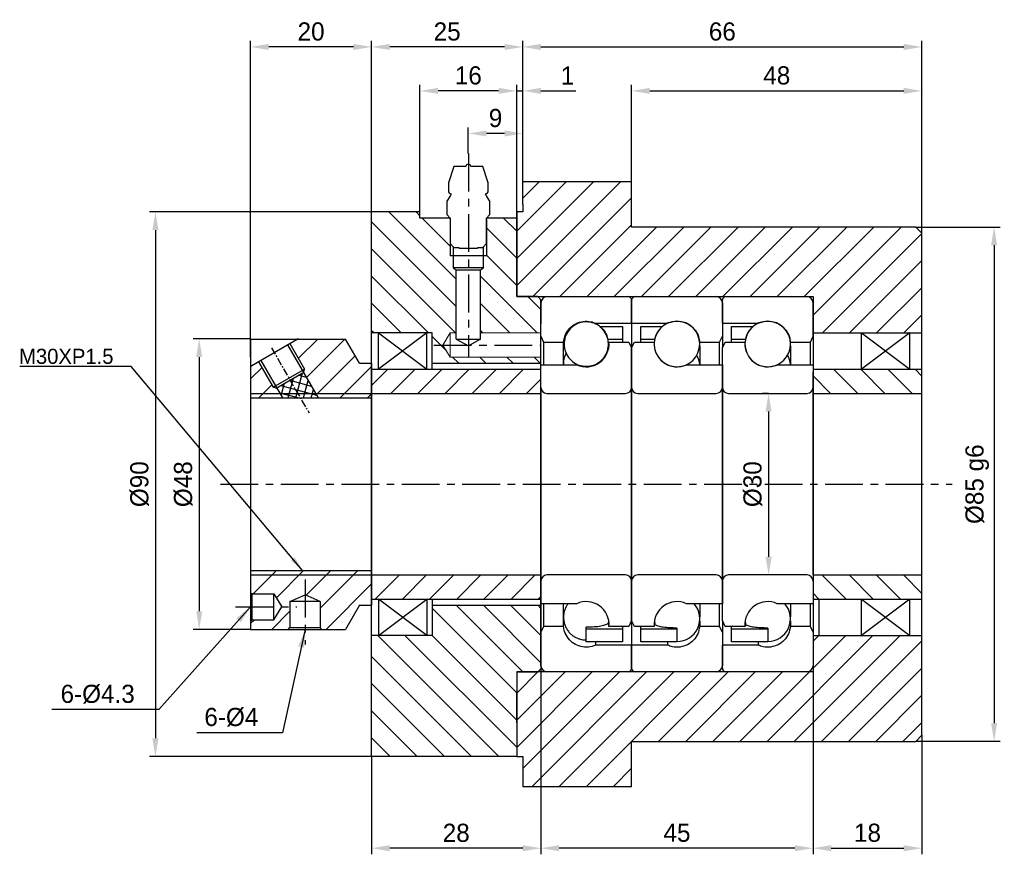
# Model space of a CAD drawing. Header units: millimetres. Extents: x -29 to 5648, y -387 to 3949.
# Tile 3 of 7: x 159 to 322, y 88 to 226. Entities that reach past the tile are written whole.
import ezdxf

# ---------------------------------------------------------------- set-up
doc = ezdxf.new("R2010")
doc.units = ezdxf.units.MM
doc.linetypes.add('CENTER', pattern=[2, 1.25, -0.25, 0.25, -0.25])
doc.layers.get('0').update_dxf_attribs({"linetype": 'CONTINUOUS'})
doc.layers.get('Defpoints').update_dxf_attribs({"linetype": 'CONTINUOUS'})
for name, color, linetype in [('1', 1, 'CENTER'), ('center', 1, 'CENTER'), ('OUTLINE', 7, 'CONTINUOUS')]:
    doc.layers.add(name, color=color, linetype=linetype)
doc.dimstyles.new('2.5', dxfattribs={"dimtxt": 2.5, "dimasz": 2.5, "dimexe": 0.6, "dimexo": 0, "dimgap": 0.4, "dimtad": 1, "dimdec": 3, "dimzin": 11, "dimdsep": 46, "dimtxsty": 'Standard', "dimcen": 0, "dimclrd": 5, "dimclre": 5, "dimclrt": 3, "dimadec": 0, "dimazin": 0, "dimtfac": 0.6, "dimtdec": 3, "dimtmove": 0, "dimatfit": 3, "dimfxl": 1.25, "dimtolj": 1, "dimtzin": 11, "dimarcsym": 0})
doc.dimstyles.new('3', dxfattribs={"dimtxt": 3, "dimasz": 3, "dimexe": 1, "dimexo": 0, "dimgap": 1, "dimtad": 1, "dimdec": 3, "dimzin": 11, "dimdsep": 46, "dimtxsty": 'Standard', "dimcen": 0, "dimclrd": 5, "dimclre": 5, "dimclrt": 3, "dimadec": 0, "dimazin": 0, "dimtfac": 0.6, "dimtdec": 3, "dimtmove": 0, "dimatfit": 3, "dimfxl": 1.25, "dimtolj": 1, "dimtzin": 11, "dimarcsym": 0})

# ---------------------------------------------------------------- blocks, each defined once
blk = doc.blocks.new('*D3612')
at = {"color": 5, "lineweight": -2, "ltscale": 5}
for p, q in [((233.65, 203.98), (233.65, 208.3)), ((239.65, 207.3), (236.65, 207.3)), ((242.65, 199.33), (242.65, 208.3))]:
    blk.add_line(p, q, dxfattribs=at)
at = {"color": 5}
for points in [[(236.65, 207.8), (236.65, 206.8), (233.65, 207.3)], [(239.65, 206.8), (239.65, 207.8), (242.65, 207.3)]]:
    blk.add_solid(points, dxfattribs=at)
at = {"layer": 'Defpoints', "color": 0}
for p in [(233.65, 207.3), (233.65, 203.98), (242.65, 199.33)]:
    blk.add_point(p, dxfattribs=at)
at = {"color": 3, "ltscale": 5, "insert": (238.15, 209.84), "char_height": 3, "attachment_point": 5}
blk.add_mtext('\\A1;9', dxfattribs=at)
blk = doc.blocks.new('*D3613')
at = {"color": 5, "lineweight": -2, "ltscale": 5}
for p, q in [((241.65, 194.33), (241.65, 215.34)), ((242.65, 199.33), (242.65, 215.34)), ((238.65, 214.34), (235.65, 214.34)), ((241.65, 214.34), (242.65, 214.34)), ((245.65, 214.34), (251.44, 214.34))]:
    blk.add_line(p, q, dxfattribs=at)
at = {"color": 5}
for points in [[(238.65, 213.84), (238.65, 214.84), (241.65, 214.34)], [(245.65, 214.84), (245.65, 213.84), (242.65, 214.34)]]:
    blk.add_solid(points, dxfattribs=at)
at = {"layer": 'Defpoints', "color": 0}
for p in [(242.65, 214.34), (242.65, 199.33), (241.65, 194.33)]:
    blk.add_point(p, dxfattribs=at)
at = {"color": 3, "ltscale": 5, "insert": (250.05, 216.88), "char_height": 3, "attachment_point": 5}
blk.add_mtext('\\A1;1', dxfattribs=at)
blk = doc.blocks.new('*D3614')
at = {"color": 5, "lineweight": -2, "ltscale": 5}
for p, q in [((225.65, 194.33), (225.65, 215.34)), ((241.65, 194.33), (241.65, 215.34)), ((238.65, 214.34), (228.65, 214.34))]:
    blk.add_line(p, q, dxfattribs=at)
at = {"color": 5}
for points in [[(228.65, 214.84), (228.65, 213.84), (225.65, 214.34)], [(238.65, 213.84), (238.65, 214.84), (241.65, 214.34)]]:
    blk.add_solid(points, dxfattribs=at)
at = {"layer": 'Defpoints', "color": 0}
for p in [(225.65, 214.34), (225.65, 194.33), (241.65, 194.33)]:
    blk.add_point(p, dxfattribs=at)
at = {"color": 3, "ltscale": 5, "insert": (233.65, 216.88), "char_height": 3, "attachment_point": 5}
blk.add_mtext('\\A1;16', dxfattribs=at)
blk = doc.blocks.new('*D3615')
at = {"color": 5, "lineweight": -2, "ltscale": 5}
for p, q in [((217.65, 194.33), (217.65, 222.6)), ((239.65, 221.6), (220.65, 221.6)), ((242.65, 199.33), (242.65, 222.6))]:
    blk.add_line(p, q, dxfattribs=at)
at = {"color": 5}
for points in [[(220.65, 222.1), (220.65, 221.1), (217.65, 221.6)], [(239.65, 221.1), (239.65, 222.1), (242.65, 221.6)]]:
    blk.add_solid(points, dxfattribs=at)
at = {"layer": 'Defpoints', "color": 0}
for p in [(217.65, 221.6), (242.65, 199.33), (217.65, 194.33)]:
    blk.add_point(p, dxfattribs=at)
at = {"color": 3, "ltscale": 5, "insert": (230.15, 224.14), "char_height": 3, "attachment_point": 5}
blk.add_mtext('\\A1;25', dxfattribs=at)
blk = doc.blocks.new('*D3616')
at = {"color": 5, "lineweight": -2, "ltscale": 5}
for p, q in [((242.65, 199.33), (242.65, 222.6)), ((245.65, 221.6), (305.65, 221.6)), ((308.65, 190.83), (308.65, 222.6))]:
    blk.add_line(p, q, dxfattribs=at)
at = {"color": 5}
for points in [[(245.65, 222.1), (245.65, 221.1), (242.65, 221.6)], [(305.65, 221.1), (305.65, 222.1), (308.65, 221.6)]]:
    blk.add_solid(points, dxfattribs=at)
at = {"layer": 'Defpoints', "color": 0}
for p in [(308.65, 221.6), (242.65, 199.33), (308.65, 190.83)]:
    blk.add_point(p, dxfattribs=at)
at = {"color": 3, "ltscale": 5, "insert": (275.65, 224.14), "char_height": 3, "attachment_point": 5}
blk.add_mtext('\\A1;66', dxfattribs=at)
blk = doc.blocks.new('*D3617')
at = {"color": 5, "lineweight": -2, "ltscale": 5}
for p, q in [((260.65, 199.33), (260.65, 215.34)), ((308.65, 190.83), (308.65, 215.34)), ((263.65, 214.34), (305.65, 214.34))]:
    blk.add_line(p, q, dxfattribs=at)
at = {"color": 5}
for points in [[(263.65, 214.84), (263.65, 213.84), (260.65, 214.34)], [(305.65, 213.84), (305.65, 214.84), (308.65, 214.34)]]:
    blk.add_solid(points, dxfattribs=at)
at = {"layer": 'Defpoints', "color": 0}
for p in [(308.65, 214.34), (260.65, 199.33), (308.65, 190.83)]:
    blk.add_point(p, dxfattribs=at)
at = {"color": 3, "ltscale": 5, "insert": (284.65, 216.88), "char_height": 3, "attachment_point": 5}
blk.add_mtext('\\A1;48', dxfattribs=at)
blk = doc.blocks.new('*D3618')
at = {"color": 5, "lineweight": -2, "ltscale": 5}
for p, q in [((290.65, 118.33), (290.65, 88.16)), ((308.65, 107.83), (308.65, 88.16)), ((293.65, 89.16), (305.65, 89.16))]:
    blk.add_line(p, q, dxfattribs=at)
at = {"color": 5}
for points in [[(293.65, 89.66), (293.65, 88.66), (290.65, 89.16)], [(305.65, 88.66), (305.65, 89.66), (308.65, 89.16)]]:
    blk.add_solid(points, dxfattribs=at)
at = {"layer": 'Defpoints', "color": 0}
for p in [(290.65, 118.33), (308.65, 107.83), (308.65, 89.16)]:
    blk.add_point(p, dxfattribs=at)
at = {"color": 3, "ltscale": 5, "insert": (299.65, 91.7), "char_height": 3, "attachment_point": 5}
blk.add_mtext('\\A1;18', dxfattribs=at)
blk = doc.blocks.new('*D3619')
at = {"color": 5, "lineweight": -2, "ltscale": 5}
for p, q in [((245.65, 118.83), (245.65, 88.16)), ((290.65, 118.33), (290.65, 88.16)), ((287.65, 89.16), (248.65, 89.16))]:
    blk.add_line(p, q, dxfattribs=at)
at = {"color": 5}
for points in [[(248.65, 89.66), (248.65, 88.66), (245.65, 89.16)], [(287.65, 88.66), (287.65, 89.66), (290.65, 89.16)]]:
    blk.add_solid(points, dxfattribs=at)
at = {"layer": 'Defpoints', "color": 0}
for p in [(245.65, 118.83), (290.65, 118.33), (245.65, 89.16)]:
    blk.add_point(p, dxfattribs=at)
at = {"color": 3, "ltscale": 5, "insert": (268.15, 91.7), "char_height": 3, "attachment_point": 5}
blk.add_mtext('\\A1;45', dxfattribs=at)
blk = doc.blocks.new('*D3620')
at = {"color": 5, "lineweight": -2, "ltscale": 5}
for p, q in [((245.65, 118.33), (245.65, 88.16)), ((217.65, 104.33), (217.65, 88.16)), ((242.65, 89.16), (220.65, 89.16))]:
    blk.add_line(p, q, dxfattribs=at)
at = {"color": 5}
for points in [[(220.65, 89.66), (220.65, 88.66), (217.65, 89.16)], [(242.65, 88.66), (242.65, 89.66), (245.65, 89.16)]]:
    blk.add_solid(points, dxfattribs=at)
at = {"layer": 'Defpoints', "color": 0}
for p in [(245.65, 118.33), (217.65, 104.33), (217.65, 89.16)]:
    blk.add_point(p, dxfattribs=at)
at = {"color": 3, "ltscale": 5, "insert": (231.65, 91.69), "char_height": 3, "attachment_point": 5}
blk.add_mtext('\\A1;28', dxfattribs=at)
blk = doc.blocks.new('*D3621')
at = {"color": 5, "lineweight": -2, "ltscale": 5}
for p, q in [((307.65, 191.83), (321.59, 191.83)), ((320.59, 188.83), (320.59, 109.83)), ((307.65, 106.83), (321.59, 106.83))]:
    blk.add_line(p, q, dxfattribs=at)
at = {"color": 5}
for points in [[(321.09, 188.83), (320.09, 188.83), (320.59, 191.83)], [(320.09, 109.83), (321.09, 109.83), (320.59, 106.83)]]:
    blk.add_solid(points, dxfattribs=at)
at = {"layer": 'Defpoints', "color": 0}
for p in [(307.65, 191.83), (307.65, 106.83), (320.59, 106.83)]:
    blk.add_point(p, dxfattribs=at)
at = {"color": 3, "ltscale": 5, "insert": (317.8, 149.33), "char_height": 3, "attachment_point": 5, "rotation": 90}
blk.add_mtext('\\A1;%%c85 g6', dxfattribs=at)
blk = doc.blocks.new('*D3631')
at = {"color": 5, "lineweight": -2, "ltscale": 5}
for p, q in [((197.65, 170.33), (197.65, 222.6)), ((214.65, 221.6), (200.65, 221.6)), ((217.65, 194.33), (217.65, 222.6))]:
    blk.add_line(p, q, dxfattribs=at)
at = {"color": 5}
for points in [[(200.65, 222.1), (200.65, 221.1), (197.65, 221.6)], [(214.65, 221.1), (214.65, 222.1), (217.65, 221.6)]]:
    blk.add_solid(points, dxfattribs=at)
at = {"layer": 'Defpoints', "color": 0}
for p in [(197.65, 221.6), (217.65, 194.33), (197.65, 170.33)]:
    blk.add_point(p, dxfattribs=at)
at = {"color": 3, "ltscale": 5, "insert": (207.65, 224.14), "char_height": 3, "attachment_point": 5}
blk.add_mtext('\\A1;20', dxfattribs=at)
blk = doc.blocks.new('*D3632')
at = {"color": 5, "lineweight": -2, "ltscale": 5}
for p, q in [((197.65, 173.33), (188.15, 173.33)), ((189.15, 170.33), (189.15, 128.33)), ((197.65, 125.33), (188.15, 125.33))]:
    blk.add_line(p, q, dxfattribs=at)
at = {"color": 5}
for points in [[(189.65, 170.33), (188.65, 170.33), (189.15, 173.33)], [(188.65, 128.33), (189.65, 128.33), (189.15, 125.33)]]:
    blk.add_solid(points, dxfattribs=at)
at = {"layer": 'Defpoints', "color": 0}
for p in [(197.65, 173.33), (189.15, 125.33), (197.65, 125.33)]:
    blk.add_point(p, dxfattribs=at)
at = {"color": 3, "ltscale": 5, "insert": (186.53, 149.33), "char_height": 3, "attachment_point": 5, "rotation": 90}
blk.add_mtext('\\A1;%%c48', dxfattribs=at)
blk = doc.blocks.new('*D3633')
at = {"color": 5, "lineweight": -2, "ltscale": 5}
for p, q in [((217.65, 194.33), (180.91, 194.33)), ((181.91, 191.33), (181.91, 107.33)), ((217.65, 104.33), (180.91, 104.33))]:
    blk.add_line(p, q, dxfattribs=at)
at = {"color": 5}
for points in [[(182.41, 191.33), (181.41, 191.33), (181.91, 194.33)], [(181.41, 107.33), (182.41, 107.33), (181.91, 104.33)]]:
    blk.add_solid(points, dxfattribs=at)
at = {"layer": 'Defpoints', "color": 0}
for p in [(217.65, 194.33), (181.91, 104.33), (217.65, 104.33)]:
    blk.add_point(p, dxfattribs=at)
at = {"color": 3, "ltscale": 5, "insert": (179.3, 149.33), "char_height": 3, "attachment_point": 5, "rotation": 90}
blk.add_mtext('\\A1;%%c90', dxfattribs=at)
blk = doc.blocks.new('*D3634')
at = {"color": 5, "lineweight": -2, "ltscale": 5}
for p, q in [((283.3, 164.33), (282.3, 164.33)), ((283.3, 161.33), (283.3, 137.33)), ((284.9, 134.33), (282.3, 134.33))]:
    blk.add_line(p, q, dxfattribs=at)
at = {"color": 5}
for points in [[(283.8, 161.33), (282.8, 161.33), (283.3, 164.33)], [(282.8, 137.33), (283.8, 137.33), (283.3, 134.33)]]:
    blk.add_solid(points, dxfattribs=at)
at = {"layer": 'Defpoints', "color": 0}
for p in [(283.3, 164.33), (283.3, 134.33), (284.9, 134.33)]:
    blk.add_point(p, dxfattribs=at)
at = {"color": 3, "ltscale": 5, "insert": (280.69, 149.33), "char_height": 3, "attachment_point": 5, "rotation": 90}
blk.add_mtext('\\A1;%%C30', dxfattribs=at)

msp = doc.modelspace()

# ---------------------------------------------------------------- hatches: boundary and pattern name
at = {"ltscale": 5, "transparency": 33554687}
h = msp.add_hatch(dxfattribs=at)
h.set_pattern_fill('ANSI31', color=5, style=0)
h.set_pattern_definition([(45, (-1526.1505, -732.5163), (-2.245064, 2.245064), [])])
h.paths.add_polyline_path([(308.6519, 174.3271), (308.6519, 190.8271), (307.6519, 191.8271), (260.6519, 191.8271), (260.6519, 199.3271), (242.6519, 199.3271), (242.6519, 195.5771), (242.6519, 194.3271), (241.6519, 194.3271), (241.6519, 193.3271), (241.6519, 188.7856), (241.6519, 183.8686), (241.6519, 180.3271), (245.1519, 180.3271), (246.6519, 180.3271), (260.0519, 180.3271), (261.6519, 180.3271), (275.0519, 180.3271), (275.6519, 180.3271), (276.2519, 180.3271), (289.6519, 180.3271), (290.6519, 180.3271), (290.6519, 179.3271), (290.6519, 174.3271), (298.6519, 174.3271), (306.6519, 174.3271)])
h.paths.add_polyline_path([(241.6519, 118.3271), (241.6519, 114.7856), (241.6519, 109.8686), (241.6519, 104.3271), (242.6519, 104.3271), (242.6519, 99.3271), (260.6519, 99.3271), (260.6519, 106.8271), (307.6519, 106.8271), (308.6519, 107.8271), (308.6519, 124.3271), (306.6519, 124.3271), (298.6519, 124.3271), (291.6519, 124.3271), (290.6519, 124.3271), (290.6519, 119.3271), (290.6519, 118.3271), (289.6519, 118.3271), (276.2519, 118.3271), (275.6519, 118.3271), (275.0519, 118.3271), (261.6519, 118.3271), (260.0519, 118.3271), (246.6519, 118.3271), (245.1519, 118.3271)])
h = msp.add_hatch(dxfattribs=at)
h.set_pattern_fill('ANSI31', color=5, angle=90, style=0)
h.set_pattern_definition([(135, (-1526.1505, -317.5308), (-2.245064, -2.245064), [])])
h.paths.add_polyline_path([(236.1519, 185.0771), (235.6519, 184.7766), (235.6519, 174.3271), (245.6519, 174.3271), (245.6519, 179.3271), (245.6519, 179.8271), (245.1519, 180.3271), (241.6519, 180.3271), (241.6519, 183.8686), (241.6519, 188.7856), (241.6519, 193.3271), (236.6519, 193.3271), (236.6519, 189.0906), (236.6519, 187.0771), (236.1519, 187.0771)])
h.paths.add_polyline_path([(230.6519, 187.0771), (230.6519, 189.0905), (230.6519, 193.3271), (225.6519, 193.3271), (225.6519, 194.3271), (217.6519, 194.3271), (217.6519, 174.3271), (218.808, 174.3271), (226.808, 174.3271), (227.6519, 174.3271), (227.6519, 169.3271), (245.6519, 169.3271), (245.6519, 170.3271), (233.6519, 170.3271), (230.6519, 170.3271), (229.4502, 172.3271), (230.6519, 174.3271), (231.6519, 174.3271), (231.6519, 184.7766), (231.1519, 185.0771), (231.1519, 187.0771)])
h.paths.add_polyline_path([(217.6519, 124.3271), (217.6519, 104.3271), (241.6519, 104.3271), (241.6519, 109.8686), (241.6519, 114.7856), (241.6519, 118.3271), (245.1519, 118.3271), (245.6519, 118.8271), (245.6519, 119.3271), (245.6519, 124.8271), (245.6519, 129.3271), (227.6519, 129.3271), (227.6519, 124.3271), (226.808, 124.3271), (218.808, 124.3271)])
h = msp.add_hatch(dxfattribs=at)
h.set_pattern_fill('ANSI31', color=5, style=0)
h.set_pattern_definition([(45, (-2187.6825, 369.066), (-2.245064, 2.245064), [])])
h.paths.add_polyline_path([(245.6519, 164.3271), (245.6519, 165.3271), (245.6519, 168.3271), (227.6519, 168.3271), (226.808, 168.3271), (218.808, 168.3271), (217.6519, 168.3271), (217.6519, 164.3271)])
h.paths.add_polyline_path([(245.6519, 133.327), (245.6519, 134.327), (217.6519, 134.3271), (217.6519, 130.327), (218.8081, 130.327), (226.8079, 130.327), (227.6519, 130.327), (245.6519, 130.327)])
h = msp.add_hatch(dxfattribs=at)
h.set_pattern_fill('ANSI31', color=5, angle=90, style=0)
h.set_pattern_definition([(135, (-2187.6825, 369.066), (-2.245064, -2.245064), [])])
h.paths.add_polyline_path([(290.6519, 164.3271), (308.6519, 164.3271), (308.6519, 168.3271), (306.6519, 168.3271), (298.6519, 168.3271), (290.6519, 168.3271), (290.6519, 167.8271), (290.6519, 167.3271), (290.6519, 165.3256)])
h.paths.add_polyline_path([(290.6519, 134.327), (290.6519, 133.3285), (290.6519, 130.327), (291.6519, 130.327), (298.6519, 130.327), (306.6519, 130.327), (308.6519, 130.327), (308.6519, 134.327)])
at = {"layer": 'OUTLINE'}
h = msp.add_hatch(dxfattribs=at)
h.set_pattern_fill('ANSI31', color=256, angle=90, style=0)
h.set_pattern_definition([(135, (380.9106, 40.0475), (-2.245064, -2.245064), [])])
edge = h.paths.add_edge_path(flags=0)
edge.add_spline(control_points=[(255.3914, 175.3951), (255.4094, 175.3812), (255.4273, 175.3672), (255.4451, 175.353), (255.7659, 175.0963), (256.0468, 174.7807), (256.2646, 174.4323), (256.4815, 174.0853), (256.6418, 173.6962), (256.7321, 173.2971)], knot_values=[0.00239778, 0.00239778, 0.00239778, 0.00239778, 0.0024651, 0.0024651, 0.0024651, 0.00369766, 0.00369766, 0.00369766, 0.00492544, 0.00492544, 0.00492544, 0.00492544], weights=[1, 1, 1, 1, 1, 1, 1, 1, 1, 1], degree=3, periodic=0)
edge.add_line((256.7321, 173.2971), (259.1519, 173.2971))
edge.add_line((259.1519, 173.2971), (259.1519, 175.3951))
edge.add_line((259.1519, 175.3951), (255.3914, 175.3951))
at = {"layer": 'OUTLINE', "ltscale": 5}
h = msp.add_hatch(dxfattribs=at)
h.set_pattern_fill('ANSI31', color=5, style=0)
h.set_pattern_definition([(45, (-4208.1612, -691.891), (-2.245064, 2.245064), [])])
h.paths.add_polyline_path([(217.6519, 169.3271), (215.6519, 169.3271), (213.3425, 173.3271), (205.5467, 173.3271, 0.1316525), (205.3592, 173.2768), (204.1471, 172.5771), (206.5846, 168.3552), (206.4474, 167.8429), (206.3824, 167.8054), (208.3907, 164.3271), (217.6519, 164.3271)])
h.paths.add_polyline_path([(198.951, 169.5771), (197.8394, 168.9353, 0.26794919), (197.6519, 168.6105), (197.6519, 164.3271), (202.5017, 164.3271), (201.9657, 165.2554), (201.9007, 165.2179), (201.3885, 165.3552)])
h.paths.add_polyline_path([(217.6519, 164.3271), (208.3907, 164.3271), (208.8237, 163.5771), (217.6519, 163.5771)])
h.paths.add_polyline_path([(202.5017, 164.3271), (197.6519, 164.3271), (197.6519, 163.5771), (202.9347, 163.5771)])
h.paths.add_polyline_path([(217.6519, 134.3271), (197.6519, 134.3271), (197.6519, 131.4169), (197.8846, 131.2271), (201.5093, 131.2271), (202.7968, 129.0771), (204.1519, 129.0771), (204.1519, 129.9384), (206.6519, 131.0692), (209.1519, 129.9384), (209.1519, 125.6635), (209.43, 125.3271), (213.3425, 125.3271), (215.6519, 129.3271), (217.6519, 129.3271)])
h.paths.add_polyline_path([(204.1519, 129.0771), (202.7968, 129.0771), (201.5093, 126.9271), (197.8846, 126.9271), (197.6519, 126.7372), (197.6519, 125.3271), (203.8739, 125.3271), (204.1519, 125.6635)], flags=17)
h.paths.add_polyline_path([(217.6519, 135.0771), (197.6519, 135.0771), (197.6519, 134.3271), (217.6519, 134.3271)])
at = {"layer": 'OUTLINE'}
h = msp.add_hatch(dxfattribs=at)
h.set_pattern_fill('ANSI37', color=5, scale=9.75, angle=30, style=0)
h.set_pattern_definition([(75, (59.9485, -15.669), (-1.177222, 0.315436), []), (165, (59.9485, -15.669), (-0.315436, -1.177222), [])])
h.paths.add_polyline_path([(202.9347, 163.5771), (205.8792, 163.5771), (204.1741, 166.5304), (201.9657, 165.2554)])
h.paths.add_polyline_path([(205.8792, 163.5771), (208.8237, 163.5771), (206.3824, 167.8054), (204.1741, 166.5304)])

# ---------------------------------------------------------------- linework, layer by layer
at = {"ltscale": 5}
for p, q in [((260.6519, 199.3271), (242.6519, 199.3271)), ((236.1519, 185.0771), (236.1519, 188.5906)), ((231.6519, 173.3271), (231.6519, 184.7766)), ((231.6519, 184.7766), (235.6519, 184.7766)), ((235.6519, 173.3271), (235.6519, 184.7766)), ((231.6519, 173.3271), (235.6519, 173.3271)), ((306.6519, 124.3271), (306.6519, 130.327)), ((260.6519, 99.3271), (242.6519, 99.3271))]:
    msp.add_line(p, q, dxfattribs=at)
at = {"color": 5}
for p, q in [((230.6519, 193.0771), (230.6519, 187.0771)), ((236.6519, 193.0771), (236.6519, 187.0771))]:
    msp.add_line(p, q, dxfattribs=at)
for p, q in [((231.1519, 188.5906), (231.1519, 185.0771)), ((236.6519, 187.0771), (230.6519, 187.0771)), ((231.1519, 185.0771), (231.6519, 184.7766)), ((236.1519, 185.0771), (231.1519, 185.0771)), ((235.6519, 184.7766), (236.1519, 185.0771)), ((261.6519, 180.3271), (290.6519, 180.3271)), ((290.6519, 173.8271), (290.6519, 179.3271)), ((231.6519, 173.3271), (233.6519, 172.1723)), ((235.6519, 173.3271), (233.6519, 172.1723)), ((290.6519, 173.8271), (290.6519, 167.8271)), ((290.6519, 173.8271), (290.6519, 167.8271)), ((290.6519, 162.8271), (290.6519, 167.8271)), ((290.6519, 167.3271), (290.6519, 162.8521)), ((245.6519, 162.8271), (245.6519, 135.8271)), ((290.6519, 162.8271), (290.6519, 135.8271)), ((245.6519, 119.3271), (245.6519, 124.8271)), ((290.6519, 118.3271), (261.6519, 118.3271))]:
    msp.add_line(p, q)
at = {"color": 7, "linetype": 'Continuous', "lineweight": 15}
for p, q in [((229.4502, 172.3271), (230.6519, 174.3271)), ((230.6519, 170.3271), (230.6519, 174.3271)), ((230.6519, 174.3271), (231.6519, 174.3271)), ((235.6519, 174.3271), (245.6519, 174.3271)), ((230.6519, 170.3271), (229.4502, 172.3271)), ((245.6519, 170.3271), (230.6519, 170.3271))]:
    msp.add_line(p, q, dxfattribs=at)
at = {"layer": '1', "ltscale": 5}
msp.add_line((192.6519, 149.3271), (313.6519, 149.3271), dxfattribs=at)
at = {"layer": 'center', "ltscale": 5}
for p, q in [((233.6519, 203.9771), (233.6519, 170.3271)), ((227.9502, 172.3271), (245.6519, 172.3271)), ((206.6519, 133.5692), (206.6519, 122.8271)), ((195.1519, 129.0771), (205.2968, 129.0771))]:
    msp.add_line(p, q, dxfattribs=at)
at = {"layer": 'center'}
msp.add_line((201.0859, 171.8792), (207.3057, 161.1063), dxfattribs=at)
at = {"layer": 'OUTLINE'}
for p, q in [((231.2519, 201.8271), (230.3519, 199.127)), ((233.2519, 201.8271), (231.2519, 201.8271)), ((236.0519, 201.8271), (234.0519, 201.8271)), ((236.9519, 199.127), (236.0519, 201.8271)), ((230.3519, 199.127), (230.3519, 197.827)), ((236.9519, 197.827), (236.9519, 199.127)), ((242.6519, 195.5771), (242.6519, 199.3271)), ((260.6519, 191.8271), (260.6519, 199.3271)), ((230.1519, 193.827), (230.1519, 196.1304)), ((237.1519, 196.1304), (237.1519, 193.827)), ((242.6519, 195.5771), (242.6519, 194.3271)), ((217.6519, 104.3271), (217.6519, 194.3271)), ((225.6519, 194.3271), (217.6519, 194.3271)), ((225.6519, 193.3271), (225.6519, 194.3271)), ((230.1519, 193.827), (230.6519, 193.3271)), ((236.6519, 193.3271), (237.1519, 193.827)), ((242.6519, 194.3271), (241.6519, 194.3271)), ((241.6519, 194.3271), (241.6519, 180.3271)), ((241.6519, 180.3271), (241.6519, 194.3271)), ((230.6519, 193.3271), (225.6519, 193.3271)), ((230.6519, 193.3271), (230.6519, 189.0906)), ((241.6519, 193.3271), (236.6519, 193.3271)), ((236.6519, 189.0906), (236.6519, 193.3271)), ((307.6519, 191.8271), (260.6519, 191.8271)), ((308.6519, 190.8271), (307.6519, 191.8271)), ((308.6519, 107.8271), (308.6519, 190.8271)), ((230.6519, 189.0906), (231.2654, 188.4771)), ((236.0384, 188.4771), (236.6519, 189.0906)), ((231.2654, 188.4771), (232.0955, 188.4771)), ((232.0955, 188.4771), (232.0955, 188.3789)), ((232.1474, 188.3271), (235.1565, 188.3271)), ((235.2083, 188.4771), (236.0384, 188.4771)), ((235.2083, 188.3789), (235.2083, 188.4771)), ((241.6519, 188.7856), (241.6519, 183.8686)), ((241.6519, 188.7856), (241.6519, 183.8686)), ((245.1519, 180.3271), (241.6519, 180.3271)), ((245.6519, 179.8271), (245.1519, 180.3271)), ((245.6519, 149.3271), (245.6519, 179.8271)), ((245.6519, 179.3271), (245.6519, 175.8271)), ((245.6519, 173.7921), (245.6519, 179.3271)), ((246.6519, 180.3271), (260.0519, 180.3271)), ((260.6519, 179.7271), (260.6519, 175.9271)), ((260.6519, 175.9271), (260.6519, 179.7271)), ((261.2519, 180.3271), (274.6519, 180.3271)), ((275.6519, 175.9271), (275.6519, 179.7271)), ((275.6519, 179.3271), (275.6519, 173.7921)), ((276.2519, 180.3271), (289.6519, 180.3271)), ((290.6519, 179.3271), (290.6519, 173.7921)), ((254.7215, 175.9271), (260.6519, 175.9271)), ((260.6519, 175.9271), (260.6519, 171.862)), ((260.6519, 175.9271), (266.5824, 175.9271)), ((275.6519, 175.9271), (281.5824, 175.9271)), ((227.6519, 174.3271), (217.6519, 174.3271)), ((218.808, 168.3271), (218.808, 174.3271)), ((226.808, 168.3271), (226.808, 174.3271)), ((227.6519, 168.3271), (227.6519, 174.3271)), ((255.3914, 175.3951), (259.1519, 175.3951)), ((259.1519, 175.3951), (259.1519, 173.2971)), ((262.1519, 175.3951), (265.7385, 175.3951)), ((262.1519, 173.2971), (262.1519, 175.3951)), ((277.1519, 175.3951), (280.7385, 175.3951)), ((277.1519, 173.2971), (277.1519, 175.3951)), ((298.6519, 168.3271), (298.6519, 174.3271)), ((306.6519, 168.3271), (306.6519, 174.3271)), ((197.6519, 173.3271), (197.6519, 125.3271)), ((197.6519, 173.3271), (213.3425, 173.3271)), ((197.8394, 168.9353), (205.3592, 173.2768)), ((215.6519, 169.3271), (213.3425, 173.3271)), ((245.6519, 173.7921), (246.1019, 172.8271)), ((245.6519, 169.0771), (245.6519, 173.7921)), ((246.1019, 172.8271), (246.1019, 169.0771)), ((246.1019, 172.8271), (249.3985, 172.8271)), ((249.3985, 169.0771), (249.3985, 172.8271)), ((256.7322, 173.2971), (259.1519, 173.2971)), ((256.9054, 172.8271), (260.2019, 172.8271)), ((256.9054, 172.1771), (256.9054, 172.8271)), ((259.1519, 173.2971), (259.1519, 172.8271)), ((260.2019, 172.8271), (260.6519, 171.862)), ((260.6519, 171.862), (261.1019, 172.8271)), ((261.1019, 172.8271), (264.3985, 172.8271)), ((262.1519, 172.8271), (262.1519, 173.2971)), ((262.1519, 173.2971), (264.4693, 173.2971)), ((271.9054, 172.8271), (275.2019, 172.8271)), ((275.2019, 172.8271), (275.6519, 173.7921)), ((275.2019, 169.0771), (275.2019, 172.8271)), ((275.6519, 173.7921), (275.6519, 171.862)), ((275.6519, 171.862), (276.1019, 172.8271)), ((276.1019, 172.8271), (279.3985, 172.8271)), ((277.1519, 172.8271), (277.1519, 173.2971)), ((277.1519, 173.2971), (279.4693, 173.2971)), ((286.9054, 172.8271), (290.2019, 172.8271)), ((290.2019, 172.8271), (290.6519, 173.7921)), ((290.2019, 169.0771), (290.2019, 172.8271)), ((290.6519, 173.7921), (290.6519, 169.0771)), ((203.7574, 172.3521), (208.8237, 163.5771)), ((204.1471, 172.5771), (206.5846, 168.3552)), ((260.6519, 171.862), (260.6519, 165.3271)), ((260.6519, 165.3271), (260.6519, 171.862)), ((271.9054, 172.1771), (271.9054, 169.1481)), ((275.6519, 165.3271), (275.6519, 171.862)), ((286.9054, 172.1771), (286.9054, 169.1481)), ((198.951, 169.5771), (201.3885, 165.3552)), ((199.3407, 169.8021), (202.9347, 163.5771)), ((215.6519, 169.3271), (217.6519, 169.3271)), ((217.6519, 164.3271), (217.6519, 169.3271)), ((217.6519, 164.3271), (217.6519, 169.3271)), ((217.6519, 169.3271), (217.6519, 129.3271)), ((227.6519, 169.3271), (245.6519, 169.3271)), ((201.3885, 165.3552), (206.5846, 168.3552)), ((201.9007, 165.2179), (206.4474, 167.8429)), ((206.4474, 167.8429), (206.5846, 168.3552)), ((217.6519, 168.3271), (245.6519, 168.3271)), ((217.6519, 164.3271), (217.6519, 168.3271)), ((217.6519, 164.3271), (217.6519, 168.3271)), ((245.6519, 169.0771), (251.5824, 169.0771)), ((245.6519, 165.3271), (245.6519, 169.0771)), ((245.6519, 130.327), (245.6519, 168.3271)), ((245.6519, 164.3271), (245.6519, 168.3271)), ((269.7215, 169.0771), (275.6519, 169.0771)), ((275.6519, 169.0771), (275.6519, 165.3271)), ((284.7215, 169.0771), (290.6519, 169.0771)), ((290.6519, 169.0771), (290.6519, 165.3271)), ((290.6519, 168.3271), (308.6519, 168.3271)), ((290.6519, 168.3271), (290.6519, 164.3271)), ((201.9007, 165.2179), (201.3885, 165.3552)), ((197.6519, 163.5771), (217.6519, 163.5771)), ((217.6519, 164.3271), (245.6519, 164.3271)), ((217.6519, 134.3271), (217.6519, 164.3271)), ((217.6519, 134.3271), (217.6519, 164.3271)), ((245.6519, 164.3271), (245.6519, 134.3271)), ((246.6519, 164.3271), (259.6519, 164.3271)), ((261.6519, 164.3271), (274.6519, 164.3271)), ((276.6519, 164.3271), (289.6519, 164.3271)), ((290.6519, 164.3271), (308.6519, 164.3271)), ((290.6519, 134.3271), (290.6519, 164.3271)), ((245.6519, 149.3271), (245.6519, 118.8271)), ((197.6519, 135.0771), (217.6519, 135.0771)), ((217.6519, 129.3271), (217.6519, 134.3271)), ((217.6519, 130.3271), (217.6519, 134.3271)), ((217.6519, 129.3271), (217.6519, 134.3271)), ((217.6519, 130.3271), (217.6519, 134.3271)), ((217.6519, 134.327), (245.6519, 134.327)), ((245.6519, 130.3271), (245.6519, 134.3271)), ((259.6519, 134.3271), (246.6519, 134.3271)), ((274.6519, 134.3271), (261.6519, 134.3271)), ((289.6519, 134.3271), (276.6519, 134.3271)), ((290.6519, 134.3271), (290.6519, 130.3271)), ((290.6519, 134.327), (308.6519, 134.327)), ((245.6519, 129.5771), (245.6519, 133.327)), ((260.6519, 126.7921), (260.6519, 133.3271)), ((260.6519, 133.327), (260.6519, 126.7921)), ((275.6519, 133.3271), (275.6519, 129.5771)), ((275.6519, 126.7921), (275.6519, 133.3271)), ((290.6519, 133.3271), (290.6519, 129.5771)), ((197.6519, 131.4169), (197.8846, 131.2271)), ((197.8846, 131.2271), (201.5093, 131.2271)), ((197.8846, 126.9271), (197.8846, 131.2271)), ((201.5079, 131.2294), (202.7968, 129.0771)), ((201.5093, 126.9271), (201.5093, 131.2271)), ((204.1519, 129.9384), (206.6519, 131.0692)), ((209.1519, 129.9384), (206.6519, 131.0692)), ((217.6519, 130.327), (245.6519, 130.327)), ((218.808, 130.3271), (218.808, 124.3271)), ((226.808, 130.3271), (226.808, 124.3271)), ((227.6519, 130.3271), (227.6519, 124.3271)), ((290.6519, 130.327), (308.6519, 130.327)), ((291.6519, 124.3271), (291.6519, 130.327)), ((298.6519, 124.3271), (298.6519, 130.327)), ((201.5093, 126.9271), (202.7968, 129.0771)), ((204.1519, 129.9384), (204.1519, 125.6635)), ((209.1519, 129.9384), (204.1519, 129.9384)), ((209.1519, 129.9384), (209.1519, 125.6635)), ((215.6519, 129.3271), (213.3425, 125.3271)), ((215.6519, 129.3271), (217.6519, 129.3271)), ((227.6519, 129.3271), (245.6519, 129.3271)), ((251.5824, 129.5771), (245.6519, 129.5771)), ((245.6519, 124.862), (245.6519, 129.5771)), ((246.1019, 129.5771), (246.1019, 125.8271)), ((249.3985, 125.8271), (249.3985, 129.5771)), ((275.6519, 129.5771), (269.7215, 129.5771)), ((271.9054, 129.5771), (271.9054, 127.4158)), ((275.2019, 125.8271), (275.2019, 129.5771)), ((290.6519, 129.5771), (284.7215, 129.5771)), ((286.9054, 129.5771), (286.9054, 127.4158)), ((290.2019, 125.8271), (290.2019, 129.5771)), ((290.6519, 129.5771), (290.6519, 124.862)), ((197.6519, 126.7372), (197.8846, 126.9271)), ((197.8846, 126.9271), (201.5093, 126.9271)), ((203.8739, 125.3271), (204.1519, 125.6635)), ((204.1519, 125.6635), (209.1519, 125.6635)), ((209.43, 125.3271), (209.1519, 125.6635)), ((246.1019, 125.8271), (245.6519, 124.862)), ((249.3985, 125.8271), (246.1019, 125.8271)), ((253.1519, 125.3571), (253.1519, 125.6857)), ((256.8246, 126.5497), (256.8596, 126.6859)), ((256.9054, 125.8271), (256.9054, 126.4771)), ((260.2019, 125.8271), (256.9054, 125.8271)), ((259.1519, 125.8271), (259.1519, 125.3571)), ((260.6519, 126.7921), (260.2019, 125.8271)), ((260.6519, 126.7921), (260.6519, 122.7271)), ((261.1019, 125.8271), (260.6519, 126.7921)), ((264.3985, 125.8271), (261.1019, 125.8271)), ((262.1519, 125.3571), (262.1519, 125.8271)), ((264.3985, 126.4771), (264.3985, 125.8271)), ((264.4138, 126.6214), (264.4692, 126.2963)), ((268.1519, 125.5568), (268.1519, 125.3571)), ((271.9054, 126.7658), (271.9054, 125.8271)), ((275.2019, 125.8271), (271.9054, 125.8271)), ((275.6519, 124.862), (275.2019, 125.8271)), ((275.6519, 126.7921), (275.6519, 124.862)), ((276.1019, 125.8271), (275.6519, 126.7921)), ((279.3985, 125.8271), (276.1019, 125.8271)), ((277.1519, 125.3571), (277.1519, 125.8271)), ((279.3985, 126.4771), (279.3985, 125.8271)), ((279.4138, 126.6214), (279.4692, 126.2963)), ((283.1519, 125.5568), (283.1519, 125.3571)), ((286.9054, 126.7658), (286.9054, 125.8271)), ((290.2019, 125.8271), (286.9054, 125.8271)), ((290.6519, 124.862), (290.2019, 125.8271)), ((197.6519, 125.3271), (213.3425, 125.3271)), ((227.6519, 124.3271), (217.6519, 124.3271)), ((245.6519, 119.327), (245.6519, 124.862)), ((259.1519, 125.3571), (253.1519, 125.3571)), ((253.1519, 123.2591), (253.1519, 125.3571)), ((259.1519, 125.3571), (259.1519, 123.2591)), ((268.1519, 125.3571), (262.1519, 125.3571)), ((262.1519, 123.2591), (262.1519, 125.3571)), ((268.1519, 125.3571), (268.1519, 123.2591)), ((275.6519, 124.862), (275.6519, 119.3271)), ((283.1519, 125.3571), (277.1519, 125.3571)), ((277.1519, 123.2591), (277.1519, 125.3571)), ((283.1519, 125.3571), (283.1519, 123.2591)), ((290.6519, 124.862), (290.6519, 119.3271)), ((245.6519, 122.8271), (245.6519, 119.3271)), ((259.1519, 123.2591), (253.1519, 123.2591)), ((254.7215, 122.7271), (254.7215, 123.2591)), ((260.6519, 122.7271), (254.7215, 122.7271)), ((260.6519, 122.7271), (260.6519, 118.927)), ((260.6519, 118.9271), (260.6519, 122.7271)), ((266.5824, 122.7271), (260.6519, 122.7271)), ((268.1519, 123.2591), (262.1519, 123.2591)), ((266.5824, 123.2591), (266.5824, 122.7271)), ((275.6519, 118.9271), (275.6519, 122.7271)), ((281.5824, 122.7271), (275.6519, 122.7271)), ((283.1519, 123.2591), (277.1519, 123.2591)), ((281.5824, 123.2591), (281.5824, 122.7271)), ((241.6519, 118.3271), (241.6519, 114.7856)), ((241.6519, 118.3271), (245.1519, 118.3271)), ((241.6519, 118.3271), (241.6519, 104.3271)), ((245.1519, 118.3271), (245.6519, 118.8271)), ((260.0519, 118.3271), (246.6519, 118.3271)), ((274.6519, 118.3271), (261.2519, 118.3271)), ((289.6519, 118.3271), (276.2519, 118.3271)), ((241.6519, 109.8686), (241.6519, 114.7856)), ((241.6519, 109.8686), (241.6519, 114.7856)), ((241.6519, 109.8686), (241.6519, 104.3271)), ((307.6519, 106.8271), (308.6519, 107.8271)), ((260.6519, 99.3271), (260.6519, 106.8271)), ((260.6519, 106.8271), (307.6519, 106.8271)), ((241.6519, 104.3271), (217.6519, 104.3271)), ((241.6519, 104.3271), (242.6519, 104.3271)), ((242.6519, 104.3271), (242.6519, 99.3271))]:
    msp.add_line(p, q, dxfattribs=at)
at = {"layer": 'OUTLINE', "ltscale": 3}
for p, q in [((241.6519, 180.3271), (275.6519, 180.3271)), ((290.6519, 180.3271), (290.6519, 118.3271)), ((290.6519, 174.3271), (308.6519, 174.3271)), ((290.6519, 124.3271), (308.6519, 124.3271)), ((275.6519, 118.3271), (241.6519, 118.3271))]:
    msp.add_line(p, q, dxfattribs=at)
at = {"layer": 'OUTLINE', "ltscale": 5}
for p, q in [((226.808, 174.3271), (218.808, 168.3271)), ((218.808, 174.3271), (226.808, 168.3271)), ((306.6519, 174.3271), (298.6519, 168.3271)), ((298.6519, 174.3271), (306.6519, 168.3271)), ((226.808, 124.3271), (218.808, 130.3271)), ((218.808, 124.3271), (226.808, 130.3271)), ((306.6519, 130.327), (298.6519, 124.3271)), ((298.6519, 130.327), (306.6519, 124.3271))]:
    msp.add_line(p, q, dxfattribs=at)
at = {"layer": 'OUTLINE', "color": 5}
for p, q in [((197.6519, 164.3271), (217.6519, 164.3271)), ((197.6519, 134.3271), (217.6519, 134.3271))]:
    msp.add_line(p, q, dxfattribs=at)
at = {"layer": 'OUTLINE'}
for centre, radius, start, end in [((233.6519, 201.8271), 0.4, 0, 180), ((225.3577, 199.738), 6, 323.039247, 336.307361), ((230.8519, 197.8271), 0.5, 180, 270), ((236.4519, 197.8271), 0.5, 270, 0), ((241.9462, 199.738), 6, 203.692639, 216.960753), ((232.1474, 188.3789), 0.0519, 180, 270), ((235.1565, 188.3789), 0.0519, 270, 0), ((246.6519, 179.3271), 1, 90, 180), ((260.0519, 179.7271), 0.6, 0, 90), ((261.2519, 179.7271), 0.6, 90, 180), ((274.6519, 179.3271), 1, 0, 90), ((276.2519, 179.7271), 0.6, 90, 180), ((289.6519, 179.3271), 1, 0, 90), ((268.1519, 172.5021), 3.7675, 90, 270), ((268.1519, 172.5021), 3.7675, 270, 90), ((283.1519, 172.5021), 3.7675, 90, 270), ((283.1519, 172.5021), 3.7675, 270, 90), ((268.1519, 172.5021), 3.7675, 129.835818, 167.818144), ((283.1519, 172.5021), 3.7675, 129.835818, 167.818144), ((205.5467, 172.9521), 0.375, 90, 120), ((253.1519, 172.5021), 3.7675, 245.380023, 4.94872), ((268.1519, 172.5021), 3.7675, 175.05128, 294.619977), ((283.1519, 172.5021), 3.7675, 175.05128, 294.619977), ((268.1519, 168.8231), 3.7675, 3.864968, 29.225499), ((283.1519, 168.8231), 3.7675, 3.864968, 29.225499), ((198.0269, 168.6105), 0.375, 120, 180), ((246.6519, 165.3271), 1, 180, 270), ((259.6519, 165.3271), 1, 270, 0), ((261.6519, 165.3271), 1, 180, 270), ((274.6519, 165.3271), 1, 270, 0), ((276.6519, 165.3271), 1, 180, 270), ((289.6519, 165.3271), 1, 270, 0), ((246.6519, 133.3271), 1, 90, 180), ((259.6519, 133.3271), 1, 0, 90), ((261.6519, 133.3271), 1, 90, 180), ((274.6519, 133.3271), 1, 0, 90), ((276.6519, 133.3271), 1, 90, 180), ((289.6519, 133.3271), 1, 0, 90), ((253.1519, 126.1521), 3.7675, 355.05128, 114.619977), ((268.1519, 126.1521), 3.7675, 65.380023, 184.94872), ((268.1519, 127.0908), 3.7675, 270, 41.293793), ((283.1519, 126.1521), 3.7675, 65.380023, 184.94872), ((283.1519, 127.0908), 3.7675, 270, 41.293793), ((246.6519, 119.3271), 1, 180, 270), ((260.0519, 118.9271), 0.6, 270, 0), ((261.2519, 118.9271), 0.6, 180, 270), ((274.6519, 119.3271), 1, 270, 0), ((276.2519, 118.9271), 0.6, 180, 270), ((289.6519, 119.3271), 1, 270, 0)]:
    msp.add_arc(centre, radius, start, end, dxfattribs=at)
for points, knots in [([(249.3985, 172.8271), (249.4765, 173.2456), (249.6327, 174.0825), (250.3768, 175.1496), (251.4042, 175.9224), (252.6337, 176.3031), (253.7909, 176.2798), (254.4541, 176.0284), (254.7215, 175.9271)], [0, 0, 0, 0, 0.17619805, 0.3523963, 0.52859437, 0.7047922, 0.88099044, 1, 1, 1, 1]), ([(249.4979, 172.1361), (249.4989, 172.5509), (249.5009, 173.3804), (250.0259, 174.5345), (250.8738, 175.4549), (251.9864, 176.0414), (253.2283, 176.2268), (254.4622, 175.9907), (255.5482, 175.3594), (256.3641, 174.4043), (256.8178, 173.233), (256.8582, 171.9775), (256.4808, 170.7793), (255.7281, 169.7737), (254.6849, 169.0739), (253.4688, 168.7589), (252.2174, 168.8641), (251.0698, 169.3777), (250.163, 170.2419), (249.6442, 171.2196), (249.5386, 171.8814), (249.4979, 172.1361)], [0, 0, 0, 0, 0.05368867, 0.10737744, 0.16106613, 0.21475485, 0.26844353, 0.32213235, 0.37582108, 0.4295098, 0.48319853, 0.53688721, 0.59057598, 0.64426466, 0.69795343, 0.75164215, 0.80533091, 0.85901953, 0.91270836, 0.96639704, 1, 1, 1, 1]), ([(266.5824, 175.9271), (266.9849, 176.0657), (267.7899, 176.3429), (269.0853, 176.2223), (270.2644, 175.71), (271.2022, 174.8285), (271.753, 173.8106), (271.8616, 173.1096), (271.9054, 172.8271)], [0, 0, 0, 0, 0.17619812, 0.35239592, 0.52859407, 0.70479206, 0.8809901, 1, 1, 1, 1]), ([(281.5824, 175.9271), (281.9849, 176.0657), (282.7899, 176.3429), (284.0853, 176.2223), (285.2644, 175.71), (286.2022, 174.8285), (286.753, 173.8106), (286.8616, 173.1096), (286.9054, 172.8271)], [0, 0, 0, 0, 0.17619787, 0.35239594, 0.5285941, 0.7047921, 0.88099015, 1, 1, 1, 1]), ([(255.3914, 175.3951), (255.4093, 175.3811), (255.7511, 175.1145), (256.3428, 174.4743), (256.6025, 173.689), (256.7322, 173.2971)], [0, 0, 0, 0, 0.02696611, 0.51442497, 1, 1, 1, 1]), ([(249.8273, 171.0388), (249.7424, 170.8619), (249.5683, 170.4996), (249.4271, 169.9028), (249.3664, 169.4304), (249.3929, 169.1653), (249.3985, 169.1095)], [0, 0, 0, 0, 0.29329692, 0.60087209, 0.9159935, 1, 1, 1, 1]), ([(245.6519, 165.3271), (245.6519, 165.3267), (245.6519, 165.3231), (245.6519, 165.1976), (245.6519, 164.8871), (245.6519, 164.5542), (245.6519, 164.4498)], [0, 0, 0, 0, 0.0453644, 0.44038113, 0.82454324, 1, 1, 1, 1]), ([(260.6519, 133.6067), (260.6519, 133.7251), (260.6519, 133.962), (260.6519, 134.5265), (260.6519, 135.2353), (260.6519, 136.0924), (260.6519, 137.0789), (260.6519, 138.2872), (260.6519, 139.7376), (260.6519, 141.4264), (260.6519, 143.2025), (260.6519, 145.0704), (260.6519, 147.0418), (260.6519, 148.939), (260.6519, 150.7069), (260.6519, 152.3219), (260.6519, 153.917), (260.6519, 155.4743), (260.6519, 156.9666), (260.6519, 158.3673), (260.6519, 159.6647), (260.6519, 160.9571), (260.6519, 162.1888), (260.6519, 163.2896), (260.6519, 164.1438), (260.6519, 164.7101), (260.6519, 164.8968), (260.6519, 164.9616)], [0, 0, 0, 0, 0.03753907, 0.07506592, 0.11260498, 0.15013182, 0.18688877, 0.22363373, 0.27064883, 0.31637471, 0.36071982, 0.40507568, 0.45080142, 0.49780591, 0.53456286, 0.57130783, 0.6088469, 0.64637375, 0.68391281, 0.72143965, 0.7581966, 0.79494156, 0.84195666, 0.88767984, 0.93202763, 0.97638081, 1, 1, 1, 1]), ([(260.6519, 164.871), (260.6519, 164.8605), (260.6519, 164.7265), (260.6519, 164.2781), (260.6519, 163.5614), (260.6519, 162.7349), (260.6519, 161.7685), (260.6519, 160.6605), (260.6519, 159.4334), (260.6519, 158.107), (260.6519, 156.6996), (260.6519, 155.0894), (260.6519, 153.2784), (260.6519, 151.2983), (260.6519, 149.3269), (260.6519, 147.3555), (260.6519, 145.3754), (260.6519, 143.5644), (260.6519, 141.9543), (260.6519, 140.5468), (260.6519, 139.2206), (260.6519, 137.9933), (260.6519, 136.8857), (260.6519, 135.9184), (260.6519, 135.095), (260.6519, 134.3659), (260.6519, 133.7847), (260.6519, 133.5795), (260.6519, 133.4839)], [0, 0, 0, 0, 0.00394576, 0.05060314, 0.08708865, 0.12356227, 0.16082413, 0.19807384, 0.23533568, 0.2725854, 0.3090709, 0.34554453, 0.39221244, 0.43760065, 0.48161828, 0.52564659, 0.57103466, 0.61769204, 0.65417754, 0.69065117, 0.72791303, 0.76516273, 0.80242457, 0.83967429, 0.8761598, 0.91263342, 0.95930134, 1, 1, 1, 1]), ([(275.6519, 133.3271), (275.6519, 133.35), (275.6519, 133.3966), (275.6519, 133.7808), (275.6519, 134.3623), (275.6519, 135.096), (275.6519, 135.9183), (275.6519, 136.8858), (275.6519, 137.9935), (275.6519, 139.2207), (275.6519, 140.5471), (275.6519, 141.9545), (275.6519, 143.5647), (275.6519, 145.3757), (275.6519, 147.3558), (275.6519, 149.3272), (275.6519, 151.2986), (275.6519, 153.2787), (275.6519, 155.0897), (275.6519, 156.6998), (275.6519, 158.1073), (275.6519, 159.4335), (275.6519, 160.6608), (275.6519, 161.7684), (275.6519, 162.736), (275.6519, 163.5582), (275.6519, 164.2919), (275.6519, 164.8734), (275.6519, 165.2575), (275.6519, 165.3041), (275.6519, 165.3271)], [0, 0, 0, 0, 0.03881958, 0.07883806, 0.11997568, 0.15214481, 0.18430346, 0.21715709, 0.25, 0.28285362, 0.31569655, 0.34786567, 0.38002432, 0.42117123, 0.46118983, 0.5, 0.53881958, 0.57883806, 0.61997568, 0.65214481, 0.68430346, 0.71715709, 0.75, 0.78285362, 0.81569655, 0.84786567, 0.88002432, 0.92117123, 0.96118983, 1, 1, 1, 1]), ([(275.6519, 165.3271), (275.6519, 165.3041), (275.6519, 165.2575), (275.6519, 164.8733), (275.6519, 164.2918), (275.6519, 163.5581), (275.6519, 162.7358), (275.6519, 161.7683), (275.6519, 160.6606), (275.6519, 159.4334), (275.6519, 158.107), (275.6519, 156.6996), (275.6519, 155.0894), (275.6519, 153.2784), (275.6519, 151.2983), (275.6519, 149.3269), (275.6519, 147.3555), (275.6519, 145.3754), (275.6519, 143.5644), (275.6519, 141.9543), (275.6519, 140.5468), (275.6519, 139.2206), (275.6519, 137.9933), (275.6519, 136.8857), (275.6519, 135.9181), (275.6519, 135.0959), (275.6519, 134.3622), (275.6519, 133.7807), (275.6519, 133.3966), (275.6519, 133.35), (275.6519, 133.3271)], [0, 0, 0, 0, 0.03881958, 0.07883806, 0.11997568, 0.15214481, 0.18430346, 0.21715709, 0.25, 0.28285362, 0.31569655, 0.34786567, 0.38002432, 0.42117123, 0.46118983, 0.5, 0.53881958, 0.57883806, 0.61997568, 0.65214481, 0.68430346, 0.71715709, 0.75, 0.78285362, 0.81569655, 0.84786567, 0.88002432, 0.92117123, 0.96118983, 1, 1, 1, 1]), ([(290.6519, 134.3885), (290.6519, 134.4087), (290.6519, 134.5913), (290.6519, 134.8713), (290.6519, 135.1203)], [0, 0, 0, 0, 0.11095796, 1, 1, 1, 1]), ([(250.1213, 129.5771), (250.0202, 129.4297), (249.8058, 129.1172), (249.5757, 128.5769), (249.4205, 127.9794), (249.3664, 127.3479), (249.4205, 126.7006), (249.5843, 126.0789), (249.8447, 125.506), (250.1827, 124.9993), (250.5937, 124.5573), (251.0592, 124.1938), (251.5403, 123.9256), (251.9834, 123.7543), (252.3942, 123.6475), (252.7728, 123.5877), (253.0324, 123.5805), (253.1519, 123.5771)], [0, 0, 0, 0, 0.06446072, 0.13669372, 0.21082814, 0.28678165, 0.36459035, 0.44444907, 0.51788424, 0.59102841, 0.663616, 0.73504467, 0.80359361, 0.8619142, 0.90620806, 0.95681289, 1, 1, 1, 1]), ([(254.7215, 122.7271), (254.319, 122.5884), (253.5139, 122.3112), (252.2186, 122.4318), (251.0395, 122.9441), (250.1017, 123.8256), (249.5509, 124.8436), (249.4423, 125.5445), (249.3985, 125.8271)], [0, 0, 0, 0, 0.17619814, 0.35239596, 0.52859412, 0.70479213, 0.88099019, 1, 1, 1, 1]), ([(256.8097, 126.5104), (256.8125, 126.4992), (256.8492, 126.3499), (256.525, 126.1256), (255.8373, 125.8793), (254.8, 125.7388), (253.8493, 125.6899), (253.2942, 125.6866), (253.1519, 125.6857)], [0, 0, 0, 0, 0.01852628, 0.24621402, 0.47370528, 0.69985936, 0.92304698, 1, 1, 1, 1]), ([(268.1519, 125.5568), (267.7438, 125.5619), (266.9278, 125.5721), (265.8348, 125.6603), (265.0128, 125.8255), (264.5459, 126.0324), (264.533, 126.2108), (264.5285, 126.2726)], [0, 0, 0, 0, 0.21859904, 0.43712667, 0.65754555, 0.88126652, 1, 1, 1, 1]), ([(271.9054, 125.8271), (271.8273, 125.4086), (271.6712, 124.5716), (270.9271, 123.5045), (269.8996, 122.7317), (268.6702, 122.351), (267.513, 122.3743), (266.8498, 122.6257), (266.5824, 122.7271)], [0, 0, 0, 0, 0.17619816, 0.35239639, 0.52859443, 0.70479224, 0.88099046, 1, 1, 1, 1]), ([(283.1519, 125.5568), (282.7438, 125.5619), (281.9278, 125.5721), (280.8348, 125.6603), (280.0128, 125.8255), (279.5459, 126.0324), (279.533, 126.2108), (279.5285, 126.2726)], [0, 0, 0, 0, 0.21859898, 0.43712683, 0.65754565, 0.88126655, 1, 1, 1, 1]), ([(286.9054, 125.8271), (286.8273, 125.4086), (286.6712, 124.5716), (285.9271, 123.5045), (284.8996, 122.7317), (283.6702, 122.351), (282.513, 122.3743), (281.8498, 122.6257), (281.5824, 122.7271)], [0, 0, 0, 0, 0.17619819, 0.3523963, 0.52859436, 0.70479219, 0.88099044, 1, 1, 1, 1])]:
    msp.add_open_spline(points, degree=3, knots=knots, dxfattribs=at)
for p in [(197.8846, 131.2271), (197.8846, 126.9271), (204.1519, 125.6635), (209.1519, 125.6635)]:
    msp.add_point(p, dxfattribs=at)

# ---------------------------------------------------------------- texts
at = {"color": 3, "ltscale": 5, "attachment_point": 9}
for s, insert, char_height in [('M30XP1.5', (174.9795, 169.1793), 2.5), ('6-%%C4.3', (178.4939, 113.0666), 3), ('6-%%C4', (198.9226, 109.2438), 3)]:
    msp.add_mtext(s, dxfattribs=dict(at, insert=insert, char_height=char_height))

# ---------------------------------------------------------------- dimensions: what is measured, and where the dimension line sits
at = {"ltscale": 5}
for base, p1, p2, picture, middle in [((197.6519, 221.5971), (217.6519, 194.3271), (197.6519, 170.3271), '*D3631', (207.6519, 224.1351)), ((217.6519, 221.5971), (242.6519, 199.3271), (217.6519, 194.3271), '*D3615', (230.1519, 224.1351)), ((308.6519, 221.5971), (242.6519, 199.3271), (308.6519, 190.8271), '*D3616', (275.6519, 224.1351)), ((225.6519, 214.3393), (241.6519, 194.3271), (225.6519, 194.3271), '*D3614', (233.6519, 216.8812)), ((242.6519, 214.3393), (241.6519, 194.3271), (242.6519, 199.3271), '*D3613', (250.0474, 216.8812)), ((308.6519, 214.3393), (260.6519, 199.3271), (308.6519, 190.8271), '*D3617', (284.6519, 216.8792)), ((233.6519, 207.3012), (242.6519, 199.3271), (233.6519, 203.9771), '*D3612', (238.1519, 209.8392)), ((217.6519, 89.157), (245.6519, 118.3271), (217.6519, 104.3271), '*D3620', (231.6519, 91.6949)), ((245.6519, 89.157), (290.6519, 118.3271), (245.6519, 118.8271), '*D3619', (268.1519, 91.6969)), ((308.6519, 89.157), (290.6519, 118.3271), (308.6519, 107.8271), '*D3618', (299.6519, 91.6989))]:
    dim = msp.add_linear_dim(base=base, p1=p1, p2=p2, dimstyle='3', dxfattribs=at)
    dim.commit()
    dim.dimension.update_dxf_attribs({"geometry": picture, "text_midpoint": middle})
for base, p1, p2, text, picture, middle in [((181.9099, 104.3271), (217.6519, 194.3271), (217.6519, 104.3271), '%%c<>', '*D3633', (179.2961, 149.3271)), ((320.5917, 106.8271), (307.6519, 191.8271), (307.6519, 106.8271), '%%c<> g6', '*D3621', (317.8021, 149.3271)), ((189.1483, 125.3271), (197.6519, 173.3271), (197.6519, 125.3271), '%%c<>', '*D3632', (186.5325, 149.3271)), ((283.2997, 134.3271), (283.2997, 164.3271), (284.9043, 134.3271), '%%C<>', '*D3634', (280.6859, 149.3271))]:
    dim = msp.add_linear_dim(base=base, p1=p1, p2=p2, angle=90, text=text, dimstyle='3', dxfattribs=at)
    dim.commit()
    dim.dimension.update_dxf_attribs({"geometry": picture, "text_midpoint": middle})

# ---------------------------------------------------------------- leaders
at = {"ltscale": 5, "annotation_type": 0, "has_hookline": 1, "hookline_direction": 1}
for points, dimstyle, text_width in [([(206.2328, 135.0771), (177.8795, 168.7793), (175.3795, 168.7793)], '2.5', 15.5126), ([(197.6519, 129.0771), (182.4939, 112.0666), (179.4939, 112.0666)], '3', 13.7177), ([(206.6519, 125.3271), (202.9226, 108.2438), (199.9226, 108.2438)], '3', 10.1545)]:
    msp.add_leader(points, dimstyle=dimstyle, dxfattribs=dict(at, text_width=text_width))

doc.saveas('drawing.dxf')
